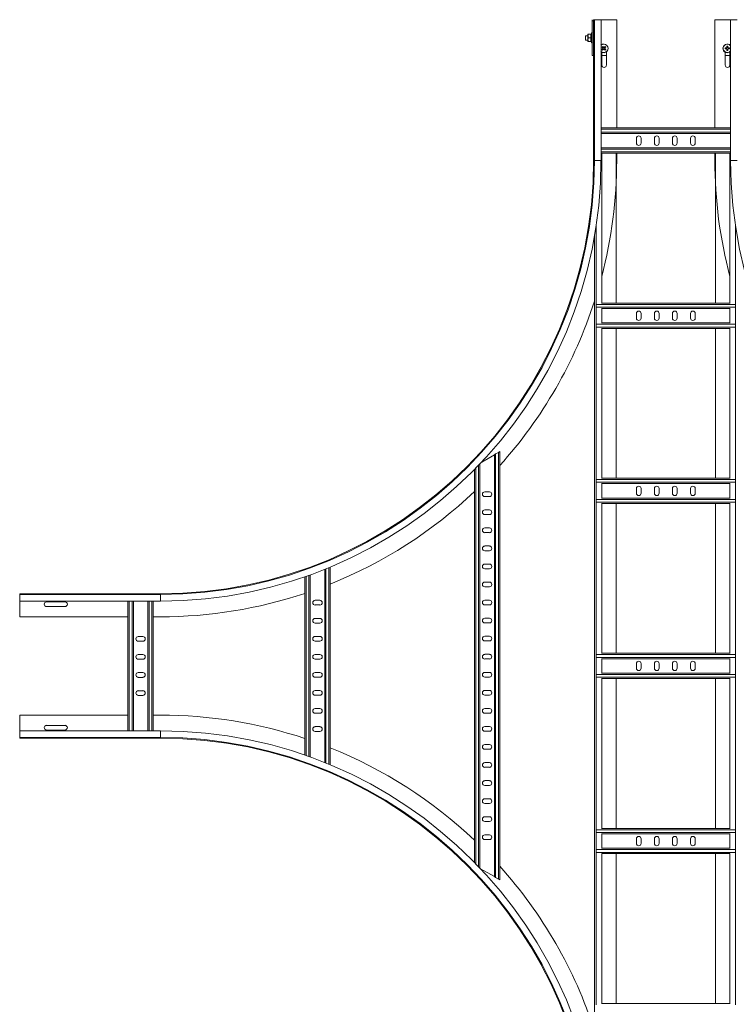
# Model space of a CAD drawing. Header units: millimetres. Extents: x 16 to 6312, y -8659 to -420.
# Tile 36 of 73: x 3922 to 4915, y -7632 to -6269. Entities that reach past the tile are written whole.
import ezdxf

# ---------------------------------------------------------------- set-up
doc = ezdxf.new("R2010")
doc.units = ezdxf.units.MM

msp = doc.modelspace()

# ---------------------------------------------------------------- linework, layer by layer
at = {"color": 7, "linetype": 'Continuous', "lineweight": 15}
for p, q in [((4715.2, -6270.4), (4715.2, -6268.7)), ((4716.7, -6270.4), (4715.2, -6270.4)), ((4715.2, -6270.4), (4715.2, -6318.4)), ((4716.7, -6268.7), (4716.7, -6270.4)), ((4716.7, -6318.4), (4716.7, -6270.4)), ((4717, -6463.7), (4717, -6268.7)), ((4718.2, -6268.7), (4717, -6268.7)), ((4718.2, -6268.7), (4718.2, -6463.7)), ((4727.3, -6268.7), (4718.2, -6268.7)), ((4727.3, -6463.7), (4727.3, -6268.7)), ((4749, -6268.7), (4727.3, -6268.7)), ((4749, -6418.7), (4749, -6268.7)), ((4885, -6418.7), (4885, -6268.7)), ((4885, -6268.7), (4906.8, -6268.7)), ((4906.8, -6268.7), (4906.8, -6463.7)), ((4906.8, -6268.7), (4915.9, -6268.7)), ((4709.2, -6290.9), (4705.9, -6290.9)), ((4705.9, -6290.9), (4705.9, -6296.9)), ((4705.9, -6296.9), (4709.2, -6296.9)), ((4709.2, -6288.9), (4709.2, -6291.4)), ((4709.2, -6291.4), (4709.2, -6296.4)), ((4709.2, -6298.9), (4709.2, -6296.4)), ((4713.5, -6288.9), (4709.8, -6288.9)), ((4713.5, -6293.9), (4709.8, -6293.9)), ((4713.5, -6298.9), (4709.8, -6298.9)), ((4714.1, -6287.1), (4713.6, -6288.6)), ((4713.6, -6288.6), (4713.6, -6288.6)), ((4713.6, -6299.1), (4714.1, -6300.6)), ((4713.6, -6299.1), (4713.6, -6299.1)), ((4717, -6290.9), (4716.7, -6290.9)), ((4716.7, -6296.9), (4717, -6296.9)), ((4728.5, -6306.7), (4729.8, -6307.9)), ((4729.8, -6308.8), (4728.5, -6310)), ((4729.5, -6311), (4730.8, -6309.8)), ((4730.8, -6306.9), (4729.6, -6305.7)), ((4730.6, -6306.7), (4729.6, -6307.7)), ((4729.6, -6309), (4730.6, -6310)), ((4730, -6308.1), (4730, -6308.1)), ((4730.8, -6309.8), (4730.8, -6309.8)), ((4731, -6309.6), (4731, -6309.6)), ((4732.9, -6305.7), (4731.7, -6306.9)), ((4731.7, -6309.8), (4732.9, -6311.1)), ((4732.9, -6307.7), (4731.9, -6306.7)), ((4731.9, -6310), (4732.9, -6309)), ((4732.5, -6308.1), (4732.5, -6308.1)), ((4732.7, -6307.9), (4733.9, -6306.7)), ((4733.9, -6310.1), (4732.7, -6308.8)), ((4734.8, -6331.5), (4734.8, -6313.2)), ((4900.9, -6307.7), (4899.1, -6307.7)), ((4899.1, -6309.1), (4900.9, -6309.1)), ((4900.6, -6307.7), (4900.6, -6309.1)), ((4901.2, -6307.7), (4901.1, -6307.7)), ((4901.5, -6305.3), (4901.5, -6307)), ((4902.9, -6306.7), (4901.5, -6306.7)), ((4901.5, -6309.7), (4901.5, -6311.5)), ((4901.5, -6310), (4902.9, -6310)), ((4902.9, -6307), (4902.9, -6305.3)), ((4902.9, -6311.5), (4902.9, -6309.7)), ((4903.3, -6307.7), (4903.3, -6307.7)), ((4903.3, -6309.1), (4903.3, -6309.1)), ((4905.3, -6307.7), (4903.6, -6307.7)), ((4903.6, -6309.1), (4905.3, -6309.1)), ((4903.9, -6309.1), (4903.9, -6307.7)), ((4905.8, -6331.5), (4905.8, -6313.2)), ((4715.2, -6318.4), (4716.7, -6318.4)), ((4717, -6318.4), (4716.7, -6318.4)), ((4728.3, -6313.6), (4728.3, -6331.5)), ((4734.8, -6318.4), (4728.3, -6318.4)), ((4899.3, -6313.6), (4899.3, -6331.5)), ((4899.3, -6318.4), (4905.8, -6318.4)), ((4906.8, -6418.7), (4727.3, -6418.7)), ((4906.8, -6426.2), (4727.3, -6426.2)), ((4776.3, -6433), (4776.3, -6439.5)), ((4782.8, -6439.5), (4782.8, -6433)), ((4801.3, -6433), (4801.3, -6439.5)), ((4807.8, -6439.5), (4807.8, -6433)), ((4826.3, -6433), (4826.3, -6439.5)), ((4832.8, -6439.5), (4832.8, -6433)), ((4851.3, -6433), (4851.3, -6439.5)), ((4857.8, -6439.5), (4857.8, -6433)), ((4906.8, -6446.2), (4727.3, -6446.2)), ((4727.3, -6453.7), (4728.2, -6453.7)), ((4905.8, -6453.7), (4728.2, -6453.7)), ((4728.2, -6453.7), (4728.2, -6661.6)), ((4748.2, -6453.7), (4748.2, -6661.2)), ((4749, -6463.7), (4749, -6453.7)), ((4885, -6463.7), (4885, -6453.7)), ((4885.8, -6661.2), (4885.8, -6453.7)), ((4905.8, -6661.6), (4905.8, -6453.7)), ((4906.8, -6453.7), (4905.8, -6453.7)), ((4718.2, -6568.3), (4718.2, -7759.2)), ((4720.5, -6663), (4720.5, -6661.6)), ((4913.5, -6663), (4720.5, -6663)), ((4720.5, -6666.9), (4720.5, -6663)), ((4913.5, -6666.9), (4720.5, -6666.9)), ((4720.5, -6668.3), (4720.5, -6666.9)), ((4905.8, -6661.2), (4728.2, -6661.2)), ((4913.5, -6663), (4913.5, -6661.6)), ((4913.5, -6666.9), (4913.5, -6663)), ((4913.5, -6668.3), (4913.5, -6666.9)), ((4728.2, -6668.3), (4728.2, -6689.1)), ((4905.8, -6668.7), (4728.2, -6668.7)), ((4776.3, -6675.5), (4776.3, -6682)), ((4782.8, -6682), (4782.8, -6675.5)), ((4801.3, -6675.5), (4801.3, -6682)), ((4807.8, -6682), (4807.8, -6675.5)), ((4826.3, -6675.5), (4826.3, -6682)), ((4832.8, -6682), (4832.8, -6675.5)), ((4851.3, -6675.5), (4851.3, -6682)), ((4857.8, -6682), (4857.8, -6675.5)), ((4905.8, -6689.1), (4905.8, -6668.3)), ((4720.5, -6690.5), (4720.5, -6689.1)), ((4913.5, -6690.5), (4720.5, -6690.5)), ((4720.5, -6694.4), (4720.5, -6690.5)), ((4913.5, -6694.4), (4720.5, -6694.4)), ((4720.5, -6695.8), (4720.5, -6694.4)), ((4905.8, -6688.7), (4728.2, -6688.7)), ((4913.5, -6690.5), (4913.5, -6689.1)), ((4913.5, -6694.4), (4913.5, -6690.5)), ((4913.5, -6695.8), (4913.5, -6694.4)), ((4728.2, -6695.8), (4728.2, -6904.1)), ((4905.8, -6696.2), (4728.2, -6696.2)), ((4748.2, -6696.2), (4748.2, -6903.7)), ((4885.8, -6903.7), (4885.8, -6696.2)), ((4905.8, -6904.1), (4905.8, -6695.8)), ((4579.5, -6871.2), (4562, -6881.3)), ((4579.5, -6871.2), (4581.3, -6870.1)), ((4579.5, -6871.2), (4579.5, -7455.5)), ((4581.3, -6870.1), (4585.2, -6867.9)), ((4581.3, -6870.1), (4581.3, -7456.6)), ((4585.2, -6867.9), (4587, -6866.9)), ((4585.2, -6867.9), (4585.2, -7458.8)), ((4587, -6866.9), (4587, -7459.9)), ((4559.5, -6883.9), (4559.5, -7443.5)), ((4552, -6891.7), (4552, -7435.8)), ((4720.5, -6905.5), (4720.5, -6904.1)), ((4913.5, -6905.5), (4720.5, -6905.5)), ((4720.5, -6909.4), (4720.5, -6905.5)), ((4913.5, -6909.4), (4720.5, -6909.4)), ((4720.5, -6910.8), (4720.5, -6909.4)), ((4905.8, -6903.7), (4728.2, -6903.7)), ((4728.2, -6910.8), (4728.2, -6931.6)), ((4905.8, -6911.2), (4728.2, -6911.2)), ((4905.8, -6931.6), (4905.8, -6910.8)), ((4913.5, -6905.5), (4913.5, -6904.1)), ((4913.5, -6909.4), (4913.5, -6905.5)), ((4913.5, -6910.8), (4913.5, -6909.4)), ((4572.8, -6922.6), (4566.3, -6922.6)), ((4776.3, -6918), (4776.3, -6924.5)), ((4782.8, -6924.5), (4782.8, -6918)), ((4801.3, -6918), (4801.3, -6924.5)), ((4807.8, -6924.5), (4807.8, -6918)), ((4826.3, -6918), (4826.3, -6924.5)), ((4832.8, -6924.5), (4832.8, -6918)), ((4851.3, -6918), (4851.3, -6924.5)), ((4857.8, -6924.5), (4857.8, -6918)), ((4566.3, -6929.1), (4572.8, -6929.1)), ((4720.5, -6933), (4720.5, -6931.6)), ((4913.5, -6933), (4720.5, -6933)), ((4720.5, -6936.9), (4720.5, -6933)), ((4913.5, -6936.9), (4720.5, -6936.9)), ((4720.5, -6938.3), (4720.5, -6936.9)), ((4905.8, -6931.2), (4728.2, -6931.2)), ((4728.2, -6938.3), (4728.2, -7146.6)), ((4905.8, -6938.7), (4728.2, -6938.7)), ((4748.2, -6938.7), (4748.2, -7146.2)), ((4885.8, -7146.2), (4885.8, -6938.7)), ((4905.8, -7146.6), (4905.8, -6938.3)), ((4913.5, -6933), (4913.5, -6931.6)), ((4913.5, -6936.9), (4913.5, -6933)), ((4913.5, -6938.3), (4913.5, -6936.9)), ((4572.8, -6947.6), (4566.3, -6947.6)), ((4566.3, -6954.1), (4572.8, -6954.1)), ((4572.8, -6972.6), (4566.3, -6972.6)), ((4566.3, -6979.1), (4572.8, -6979.1)), ((4572.8, -6997.6), (4566.3, -6997.6)), ((4566.3, -7004.1), (4572.8, -7004.1)), ((4344.5, -7029.9), (4344.5, -7297.5)), ((4352, -7026.9), (4352, -7300.6)), ((4572.8, -7022.6), (4566.3, -7022.6)), ((4566.3, -7029.1), (4572.8, -7029.1)), ((4317, -7040.2), (4317, -7287.2)), ((4324.5, -7037.6), (4324.5, -7289.9)), ((4572.8, -7047.6), (4566.3, -7047.6)), ((4566.3, -7054.1), (4572.8, -7054.1)), ((4117, -7063.7), (3922, -7063.7)), ((3922, -7064.8), (3922, -7063.7)), ((4117, -7064.8), (3922, -7064.8)), ((3922, -7073.9), (3922, -7064.8)), ((3922, -7073.9), (4117, -7073.9)), ((3922, -7095.7), (3922, -7073.9)), ((3984.8, -7075), (3959.3, -7075)), ((4072, -7253.5), (4072, -7073.9)), ((4079.5, -7253.5), (4079.5, -7073.9)), ((4099.5, -7253.5), (4099.5, -7073.9)), ((4107, -7253.5), (4107, -7073.9)), ((4337.8, -7072.8), (4331.3, -7072.8)), ((4572.8, -7072.6), (4566.3, -7072.6)), ((3959.3, -7081.5), (3984.8, -7081.5)), ((4331.3, -7079.3), (4337.8, -7079.3)), ((4566.3, -7079.1), (4572.8, -7079.1)), ((4072, -7095.7), (3922, -7095.7)), ((4117, -7095.7), (4107, -7095.7)), ((4337.8, -7097.8), (4331.3, -7097.8)), ((4331.3, -7104.3), (4337.8, -7104.3)), ((4572.8, -7097.6), (4566.3, -7097.6)), ((4566.3, -7104.1), (4572.8, -7104.1)), ((4092.8, -7123), (4086.3, -7123)), ((4086.3, -7129.5), (4092.8, -7129.5)), ((4337.8, -7122.8), (4331.3, -7122.8)), ((4331.3, -7129.3), (4337.8, -7129.3)), ((4572.8, -7122.6), (4566.3, -7122.6)), ((4566.3, -7129.1), (4572.8, -7129.1)), ((4092.8, -7148), (4086.3, -7148)), ((4086.3, -7154.5), (4092.8, -7154.5)), ((4337.8, -7147.8), (4331.3, -7147.8)), ((4331.3, -7154.3), (4337.8, -7154.3)), ((4572.8, -7147.6), (4566.3, -7147.6)), ((4566.3, -7154.1), (4572.8, -7154.1)), ((4720.5, -7148), (4720.5, -7146.6)), ((4913.5, -7148), (4720.5, -7148)), ((4720.5, -7151.9), (4720.5, -7148)), ((4913.5, -7151.9), (4720.5, -7151.9)), ((4720.5, -7153.3), (4720.5, -7151.9)), ((4905.8, -7146.2), (4728.2, -7146.2)), ((4728.2, -7153.3), (4728.2, -7174.1)), ((4905.8, -7153.7), (4728.2, -7153.7)), ((4905.8, -7174.1), (4905.8, -7153.3)), ((4913.5, -7148), (4913.5, -7146.6)), ((4913.5, -7151.9), (4913.5, -7148)), ((4913.5, -7153.3), (4913.5, -7151.9)), ((4776.3, -7160.5), (4776.3, -7167)), ((4782.8, -7167), (4782.8, -7160.5)), ((4801.3, -7160.5), (4801.3, -7167)), ((4807.8, -7167), (4807.8, -7160.5)), ((4826.3, -7160.5), (4826.3, -7167)), ((4832.8, -7167), (4832.8, -7160.5)), ((4851.3, -7160.5), (4851.3, -7167)), ((4857.8, -7167), (4857.8, -7160.5)), ((4092.8, -7173), (4086.3, -7173)), ((4086.3, -7179.5), (4092.8, -7179.5)), ((4337.8, -7172.8), (4331.3, -7172.8)), ((4331.3, -7179.3), (4337.8, -7179.3)), ((4572.8, -7172.6), (4566.3, -7172.6)), ((4566.3, -7179.1), (4572.8, -7179.1)), ((4720.5, -7175.5), (4720.5, -7174.1)), ((4913.5, -7175.5), (4720.5, -7175.5)), ((4720.5, -7179.4), (4720.5, -7175.5)), ((4913.5, -7179.4), (4720.5, -7179.4)), ((4720.5, -7180.8), (4720.5, -7179.4)), ((4905.8, -7173.7), (4728.2, -7173.7)), ((4728.2, -7180.8), (4728.2, -7389.1)), ((4905.8, -7181.2), (4728.2, -7181.2)), ((4748.2, -7181.2), (4748.2, -7388.7)), ((4885.8, -7388.7), (4885.8, -7181.2)), ((4905.8, -7389.1), (4905.8, -7180.8)), ((4913.5, -7175.5), (4913.5, -7174.1)), ((4913.5, -7179.4), (4913.5, -7175.5)), ((4913.5, -7180.8), (4913.5, -7179.4)), ((4092.8, -7198), (4086.3, -7198)), ((4337.8, -7197.8), (4331.3, -7197.8)), ((4572.8, -7197.6), (4566.3, -7197.6)), ((4086.3, -7204.5), (4092.8, -7204.5)), ((4331.3, -7204.3), (4337.8, -7204.3)), ((4566.3, -7204.1), (4572.8, -7204.1)), ((4337.8, -7222.8), (4331.3, -7222.8)), ((4572.8, -7222.6), (4566.3, -7222.6)), ((4072, -7231.7), (3922, -7231.7)), ((3922, -7231.7), (3922, -7253.5)), ((4117, -7231.7), (4107, -7231.7)), ((4331.3, -7229.3), (4337.8, -7229.3)), ((4566.3, -7229.1), (4572.8, -7229.1)), ((4117, -7253.5), (3922, -7253.5)), ((3922, -7253.5), (3922, -7262.6)), ((3984.8, -7246), (3959.3, -7246)), ((3959.3, -7252.5), (3984.8, -7252.5)), ((4337.8, -7247.8), (4331.3, -7247.8)), ((4331.3, -7254.3), (4337.8, -7254.3)), ((4572.8, -7247.6), (4566.3, -7247.6)), ((4566.3, -7254.1), (4572.8, -7254.1)), ((3922, -7262.6), (4117, -7262.6)), ((3922, -7262.6), (3922, -7263.7)), ((4117, -7263.7), (3922, -7263.7)), ((4572.8, -7272.6), (4566.3, -7272.6)), ((4566.3, -7279.1), (4572.8, -7279.1)), ((4572.8, -7297.6), (4566.3, -7297.6)), ((4566.3, -7304.1), (4572.8, -7304.1)), ((4572.8, -7322.6), (4566.3, -7322.6)), ((4566.3, -7329.1), (4572.8, -7329.1)), ((4572.8, -7347.6), (4566.3, -7347.6)), ((4566.3, -7354.1), (4572.8, -7354.1)), ((4572.8, -7372.6), (4566.3, -7372.6)), ((4566.3, -7379.1), (4572.8, -7379.1)), ((4720.5, -7390.5), (4720.5, -7389.1)), ((4913.5, -7390.5), (4720.5, -7390.5)), ((4720.5, -7394.4), (4720.5, -7390.5)), ((4905.8, -7388.7), (4728.2, -7388.7)), ((4913.5, -7390.5), (4913.5, -7389.1)), ((4913.5, -7394.4), (4913.5, -7390.5)), ((4572.8, -7397.6), (4566.3, -7397.6)), ((4566.3, -7404.1), (4572.8, -7404.1)), ((4913.5, -7394.4), (4720.5, -7394.4)), ((4720.5, -7395.8), (4720.5, -7394.4)), ((4728.2, -7395.8), (4728.2, -7416.6)), ((4905.8, -7396.2), (4728.2, -7396.2)), ((4776.3, -7403), (4776.3, -7409.5)), ((4782.8, -7409.5), (4782.8, -7403)), ((4801.3, -7403), (4801.3, -7409.5)), ((4807.8, -7409.5), (4807.8, -7403)), ((4826.3, -7403), (4826.3, -7409.5)), ((4832.8, -7409.5), (4832.8, -7403)), ((4851.3, -7403), (4851.3, -7409.5)), ((4857.8, -7409.5), (4857.8, -7403)), ((4905.8, -7416.6), (4905.8, -7395.8)), ((4913.5, -7395.8), (4913.5, -7394.4)), ((4720.5, -7418), (4720.5, -7416.6)), ((4913.5, -7418), (4720.5, -7418)), ((4720.5, -7421.9), (4720.5, -7418)), ((4905.8, -7416.2), (4728.2, -7416.2)), ((4913.5, -7418), (4913.5, -7416.6)), ((4913.5, -7421.9), (4913.5, -7418)), ((4913.5, -7421.9), (4720.5, -7421.9)), ((4720.5, -7423.3), (4720.5, -7421.9)), ((4728.2, -7423.3), (4728.2, -7631.6)), ((4905.8, -7423.7), (4728.2, -7423.7)), ((4748.2, -7423.7), (4748.2, -7631.2)), ((4885.8, -7631.2), (4885.8, -7423.7)), ((4905.8, -7631.6), (4905.8, -7423.3)), ((4913.5, -7423.3), (4913.5, -7421.9)), ((4560.5, -7444.5), (4579.5, -7455.5)), ((4581.3, -7456.6), (4579.5, -7455.5)), ((4585.2, -7458.8), (4581.3, -7456.6)), ((4587, -7459.9), (4585.2, -7458.8)), ((4720.5, -7633), (4720.5, -7631.6)), ((4905.8, -7631.2), (4728.2, -7631.2)), ((4913.5, -7633), (4913.5, -7631.6))]:
    msp.add_line(p, q, dxfattribs=at)
at = {"color": 8, "linetype": 'Continuous', "lineweight": 15}
for p, q in [((4714.1, -6300.6), (4714.1, -6287.1)), ((4906.8, -6420.5), (4727.3, -6420.5)), ((4906.8, -6424.4), (4727.3, -6424.4)), ((4906.8, -6448), (4727.3, -6448)), ((4906.8, -6451.9), (4727.3, -6451.9)), ((4718.2, -6463.7), (4717, -6463.7)), ((4727.3, -6463.7), (4718.2, -6463.7)), ((4906.8, -6463.7), (4915.9, -6463.7)), ((4720.6, -6553.4), (4720.6, -6661.6)), ((4913.4, -6661.6), (4913.4, -6553.4)), ((4720.6, -6668.3), (4720.6, -6689.1)), ((4913.4, -6689.1), (4913.4, -6668.3)), ((4720.6, -6695.8), (4720.6, -6904.1)), ((4913.4, -6904.1), (4913.4, -6695.8)), ((4557.7, -6885.8), (4557.7, -7441.6)), ((4553.8, -6889.8), (4553.8, -7437.6)), ((4720.6, -6910.8), (4720.6, -6931.6)), ((4913.4, -6931.6), (4913.4, -6910.8)), ((4720.6, -6938.3), (4720.6, -7146.6)), ((4913.4, -7146.6), (4913.4, -6938.3)), ((4346.3, -7029.2), (4346.3, -7298.2)), ((4350.2, -7027.6), (4350.2, -7299.8)), ((4318.8, -7039.6), (4318.8, -7287.8)), ((4322.7, -7038.2), (4322.7, -7289.2)), ((4073.8, -7253.5), (4073.8, -7073.9)), ((4077.7, -7253.5), (4077.7, -7073.9)), ((4101.3, -7253.5), (4101.3, -7073.9)), ((4105.2, -7253.5), (4105.2, -7073.9)), ((4117, -7064.8), (4117, -7063.7)), ((4117, -7073.9), (4117, -7064.8)), ((4720.6, -7153.3), (4720.6, -7174.1)), ((4913.4, -7174.1), (4913.4, -7153.3)), ((4720.6, -7180.8), (4720.6, -7389.1)), ((4913.4, -7389.1), (4913.4, -7180.8)), ((4117, -7253.5), (4117, -7262.6)), ((4117, -7262.6), (4117, -7263.7)), ((4720.6, -7395.8), (4720.6, -7416.6)), ((4913.4, -7416.6), (4913.4, -7395.8)), ((4720.6, -7423.3), (4720.6, -7631.6)), ((4913.4, -7631.6), (4913.4, -7423.3))]:
    msp.add_line(p, q, dxfattribs=at)
at = {"color": 7, "linetype": 'Continuous', "lineweight": 15}
for centre, radius, start, end in [((4713.3, -6288.5), 0.36, 277.177, 341.0898), ((4713.3, -6299.2), 0.36, 19.1032, 82.8542), ((4714.7, -6287.3), 0.567, 0, 160), ((4714.7, -6300.4), 0.567, 200, 360), ((4731.2, -6308.4), 6, 228.5092, 131.4908), ((4744.7, -6321.9), 22.1, 133.0591, 136.734), ((4744.7, -6294.9), 22.1, 223.0591, 226.734), ((4731.2, -6308.4), 1.51, 162.8555, 196.9377), ((4731.2, -6308.4), 1.28, 168.5708, 191.2223), ((4731.2, -6308.4), 1.28, 101.2223, 168.5708), ((4731.2, -6308.4), 1.28, 191.2223, 258.5708), ((4731.2, -6308.4), 1.51, 72.8555, 106.9377), ((4731.2, -6308.4), 1.51, 252.8555, 286.9377), ((4731.2, -6308.4), 1.28, 78.5708, 101.2223), ((4731.2, -6308.4), 1.28, 258.5708, 281.2223), ((4731.2, -6308.4), 1.28, 11.2223, 78.5708), ((4731.2, -6308.4), 1.28, 281.2223, 348.5708), ((4731.2, -6308.4), 1.28, 348.5708, 11.2223), ((4731.2, -6308.4), 1.51, 342.8555, 16.9377), ((4717.7, -6321.8), 22.1, 43.0591, 46.734), ((4717.8, -6294.9), 22.1, 313.0591, 316.734), ((4902.2, -6308.4), 6, 40.3149, 270), ((4921.3, -6308.4), 22.1, 178.1626, 181.8374), ((4902.2, -6308.4), 1.51, 117.9589, 152.0411), ((4902.2, -6308.4), 1.28, 146.3257, 213.6743), ((4902.2, -6308.4), 1.51, 207.9589, 242.0411), ((4902.2, -6308.4), 1.28, 123.6743, 146.3257), ((4902.2, -6308.4), 1.28, 213.6743, 236.3257), ((4902.2, -6327.4), 22.1, 88.1626, 91.8374), ((4902.2, -6308.4), 1.28, 56.3257, 123.6743), ((4902.2, -6308.4), 1.28, 236.3257, 303.6743), ((4902.2, -6289.3), 22.1, 268.1626, 271.8374), ((4902.2, -6308.4), 6, 270, 319.6851), ((4902.2, -6308.4), 1.51, 27.9589, 62.0411), ((4902.2, -6308.4), 1.28, 33.6743, 56.3257), ((4902.2, -6308.4), 1.51, 297.9589, 332.0411), ((4902.2, -6308.4), 1.28, 303.6743, 326.3257), ((4902.2, -6308.4), 1.28, 326.3257, 33.6743), ((4883.2, -6308.4), 22.1, 358.1626, 1.8374), ((4731.5, -6331.5), 3.25, 180, 0), ((4902.5, -6331.5), 3.25, 180, 0), ((4779.5, -6433), 3.25, 0, 180), ((4804.5, -6433), 3.25, 0, 180), ((4829.5, -6433), 3.25, 360, 180), ((4854.5, -6433), 3.25, 0, 180), ((4779.5, -6439.5), 3.25, 180, 0), ((4804.5, -6439.5), 3.25, 180, 0), ((4829.5, -6439.5), 3.25, 180, 0), ((4854.5, -6439.5), 3.25, 180, 0), ((4117, -6463.7), 601.1, 270, 0), ((4117, -6463.7), 610.2, 270, 0), ((4117, -6463.7), 600, 270, 0), ((4117, -6463.7), 632, 345.2596, 0), ((5517, -6463.7), 632, 180, 194.7404), ((5517, -6463.7), 610.2, 180, 270), ((4117, -6463.7), 632, 318.0451, 342.0388), ((4779.5, -6675.5), 3.25, 0, 180), ((4804.5, -6675.5), 3.25, 0, 180), ((4829.5, -6675.5), 3.25, 360, 180), ((4854.5, -6675.5), 3.25, 0, 180), ((4779.5, -6682), 3.25, 180, 0), ((4804.5, -6682), 3.25, 180, 0), ((4829.5, -6682), 3.25, 180, 0), ((4854.5, -6682), 3.25, 180, 0), ((4117, -6463.7), 632, 291.8289, 313.495), ((4566.3, -6925.9), 3.25, 90, 270), ((4572.8, -6925.9), 3.25, 270, 90), ((4779.5, -6918), 3.25, 0, 180), ((4779.5, -6924.5), 3.25, 180, 0), ((4804.5, -6918), 3.25, 0, 180), ((4804.5, -6924.5), 3.25, 180, 0), ((4829.5, -6918), 3.25, 360, 180), ((4829.5, -6924.5), 3.25, 180, 0), ((4854.5, -6918), 3.25, 0, 180), ((4854.5, -6924.5), 3.25, 180, 0), ((4566.3, -6950.9), 3.25, 90, 270), ((4572.8, -6950.9), 3.25, 270, 90), ((4566.3, -6975.9), 3.25, 90, 270), ((4572.8, -6975.9), 3.25, 270, 90), ((4566.3, -7000.9), 3.25, 90, 270), ((4572.8, -7000.9), 3.25, 270, 90), ((4566.3, -7025.9), 3.25, 90, 270), ((4572.8, -7025.9), 3.25, 270, 90), ((4566.3, -7050.9), 3.25, 90, 270), ((4572.8, -7050.9), 3.25, 270, 90), ((4117, -6463.7), 632, 270, 288.4487), ((3959.3, -7078.2), 3.25, 90, 270), ((3984.8, -7078.2), 3.25, 270, 90), ((4331.3, -7076.1), 3.25, 90, 270), ((4337.8, -7076.1), 3.25, 270, 90), ((4566.3, -7075.9), 3.25, 90, 270), ((4572.8, -7075.9), 3.25, 270, 90), ((4331.3, -7101.1), 3.25, 90, 270), ((4337.8, -7101.1), 3.25, 270, 90), ((4566.3, -7100.9), 3.25, 90, 270), ((4572.8, -7100.9), 3.25, 270, 90), ((4086.3, -7126.2), 3.25, 90, 270), ((4092.8, -7126.2), 3.25, 270, 90), ((4331.3, -7126.1), 3.25, 90, 270), ((4337.8, -7126.1), 3.25, 270, 90), ((4566.3, -7125.9), 3.25, 90, 270), ((4572.8, -7125.9), 3.25, 270, 90), ((4086.3, -7151.2), 3.25, 90, 270), ((4092.8, -7151.2), 3.25, 270, 90), ((4331.3, -7151.1), 3.25, 90, 270), ((4337.8, -7151.1), 3.25, 270, 90), ((4566.3, -7150.9), 3.25, 90, 270), ((4572.8, -7150.9), 3.25, 270, 90), ((4779.5, -7160.5), 3.25, 0, 180), ((4804.5, -7160.5), 3.25, 0, 180), ((4829.5, -7160.5), 3.25, 360, 180), ((4854.5, -7160.5), 3.25, 0, 180), ((4779.5, -7167), 3.25, 180, 0), ((4804.5, -7167), 3.25, 180, 0), ((4829.5, -7167), 3.25, 180, 0), ((4854.5, -7167), 3.25, 180, 0), ((4086.3, -7176.2), 3.25, 90, 270), ((4092.8, -7176.2), 3.25, 270, 90), ((4331.3, -7176.1), 3.25, 90, 270), ((4337.8, -7176.1), 3.25, 270, 90), ((4566.3, -7175.9), 3.25, 90, 270), ((4572.8, -7175.9), 3.25, 270, 90), ((4086.3, -7201.2), 3.25, 90, 270), ((4092.8, -7201.2), 3.25, 270, 90), ((4331.3, -7201.1), 3.25, 90, 270), ((4337.8, -7201.1), 3.25, 270, 90), ((4566.3, -7200.9), 3.25, 90, 270), ((4572.8, -7200.9), 3.25, 270, 90), ((4331.3, -7226.1), 3.25, 90, 270), ((4337.8, -7226.1), 3.25, 270, 90), ((4566.3, -7225.9), 3.25, 90, 270), ((4572.8, -7225.9), 3.25, 270, 90), ((4117, -7863.7), 632, 71.5513, 90), ((3959.3, -7249.2), 3.25, 90, 270), ((3984.8, -7249.2), 3.25, 270, 90), ((4117, -7863.7), 610.2, 0, 90), ((4331.3, -7251.1), 3.25, 90, 270), ((4337.8, -7251.1), 3.25, 270, 90), ((4566.3, -7250.9), 3.25, 90, 270), ((4572.8, -7250.9), 3.25, 270, 90), ((5517, -7863.7), 610.2, 90, 180), ((4117, -7863.7), 601.1, 0, 90), ((4117, -7863.7), 600, 0, 90), ((4117, -7863.7), 632, 46.505, 68.1711), ((4566.3, -7275.9), 3.25, 90, 270), ((4572.8, -7275.9), 3.25, 270, 90), ((4566.3, -7300.9), 3.25, 90, 270), ((4572.8, -7300.9), 3.25, 270, 90), ((4566.3, -7325.9), 3.25, 90, 270), ((4572.8, -7325.9), 3.25, 270, 90), ((4566.3, -7350.9), 3.25, 90, 270), ((4572.8, -7350.9), 3.25, 270, 90), ((4566.3, -7375.9), 3.25, 90, 270), ((4572.8, -7375.9), 3.25, 270, 90), ((4566.3, -7400.9), 3.25, 90, 270), ((4572.8, -7400.9), 3.25, 270, 90), ((4779.5, -7403), 3.25, 0, 180), ((4804.5, -7403), 3.25, 0, 180), ((4829.5, -7403), 3.25, 360, 180), ((4854.5, -7403), 3.25, 0, 180), ((4779.5, -7409.5), 3.25, 180, 0), ((4804.5, -7409.5), 3.25, 180, 0), ((4829.5, -7409.5), 3.25, 180, 0), ((4854.5, -7409.5), 3.25, 180, 0), ((4117, -7863.7), 632, 17.9612, 41.9549)]:
    msp.add_arc(centre, radius, start, end, dxfattribs=at)
at = {"color": 8, "linetype": 'Continuous', "lineweight": 15}
for centre, start, end in [((4731.2, -6308.4), 226.472, 133.528), ((4902.2, -6308.4), 37.5648, 270), ((4902.2, -6308.4), 270, 322.4352)]:
    msp.add_arc(centre, 5.77, start, end, dxfattribs=at)
at = {"color": 7, "linetype": 'Continuous', "lineweight": 15}
for points, knots in [([(4709.8, -6288.9), (4709.8, -6289), (4709.6, -6289.4), (4709.4, -6289.9), (4709.3, -6290.5), (4709.2, -6290.9), (4709.2, -6291.2), (4709.2, -6291.3), (4709.2, -6291.4)], [0, 0, 0, 0, 0.220956, 0.442828, 0.66864, 0.896415, 0.948193, 1, 1, 1, 1]), ([(4709.2, -6288.9), (4709.2, -6288.9), (4709.3, -6288.9), (4709.5, -6288.9), (4709.8, -6288.9), (4709.8, -6288.9)], [0, 0, 0, 0, 0.148486, 0.965571, 1, 1, 1, 1]), ([(4709.2, -6291.4), (4709.3, -6291.7), (4709.3, -6292.4), (4709.5, -6293.1), (4709.7, -6293.6), (4709.8, -6293.8), (4709.8, -6293.9)], [0, 0, 0, 0, 0.395463, 0.801961, 0.900945, 1, 1, 1, 1]), ([(4709.8, -6293.9), (4709.8, -6294), (4709.6, -6294.4), (4709.4, -6294.9), (4709.3, -6295.5), (4709.2, -6295.9), (4709.2, -6296.2), (4709.2, -6296.3), (4709.2, -6296.4)], [0, 0, 0, 0, 0.220956, 0.442828, 0.66864, 0.896415, 0.948193, 1, 1, 1, 1]), ([(4709.2, -6296.4), (4709.2, -6296.5), (4709.2, -6296.9), (4709.3, -6297.4), (4709.5, -6297.9), (4709.6, -6298.3), (4709.7, -6298.6), (4709.8, -6298.8), (4709.8, -6298.9)], [0, 0, 0, 0, 0.197022, 0.395591, 0.598294, 0.802087, 0.901008, 1, 1, 1, 1]), ([(4709.2, -6298.9), (4709.2, -6298.9), (4709.2, -6298.9), (4709.4, -6298.9), (4709.7, -6298.9), (4709.8, -6298.9), (4709.8, -6298.9)], [0, 0, 0, 0, 0.1481542, 0.5520001, 0.9656481, 1, 1, 1, 1]), ([(4713.5, -6293.9), (4713.4, -6293.5), (4713.3, -6292.6), (4713.2, -6291.4), (4713.3, -6290.1), (4713.4, -6289.3), (4713.5, -6288.9)], [0, 0, 0, 0, 0.245251, 0.49213, 0.745021, 1, 1, 1, 1]), ([(4713.5, -6298.9), (4713.4, -6298.5), (4713.3, -6297.6), (4713.2, -6296.4), (4713.3, -6295.1), (4713.4, -6294.3), (4713.5, -6293.9)], [0, 0, 0, 0, 0.245251, 0.49213, 0.745021, 1, 1, 1, 1]), ([(4713.9, -6288.6), (4713.9, -6288.6), (4713.9, -6288.6), (4713.8, -6288.7), (4713.7, -6288.8), (4713.6, -6288.9), (4713.6, -6288.9), (4713.5, -6288.9)], [0, 0, 0, 0, 0.007914, 0.267535, 0.528603, 0.763816, 1, 1, 1, 1]), ([(4713.9, -6293.9), (4713.9, -6293.9), (4713.9, -6293.9), (4713.8, -6293.9), (4713.7, -6293.9), (4713.6, -6293.9), (4713.6, -6293.9), (4713.5, -6293.9)], [0, 0, 0, 0, 0.007914, 0.267535, 0.528603, 0.763816, 1, 1, 1, 1]), ([(4713.5, -6298.9), (4713.6, -6298.9), (4713.6, -6298.9), (4713.7, -6298.9), (4713.8, -6299), (4713.9, -6299.1), (4713.9, -6299.1), (4713.9, -6299.1)], [0, 0, 0, 0, 0.236184, 0.471397, 0.732465, 0.992086, 1, 1, 1, 1]), ([(4713.9, -6288.6), (4713.9, -6288.7), (4713.8, -6288.9), (4713.7, -6289.5), (4713.6, -6290.5), (4713.6, -6291.7), (4713.7, -6292.8), (4713.8, -6293.5), (4713.9, -6293.9)], [0, 0, 0, 0, 0.058987, 0.117991, 0.354136, 0.592328, 0.795596, 1, 1, 1, 1]), ([(4713.9, -6293.9), (4713.8, -6294.1), (4713.7, -6294.7), (4713.6, -6295.7), (4713.6, -6297.3), (4713.8, -6298.4), (4713.9, -6299.1)], [0, 0, 0, 0, 0.118019, 0.354226, 0.592482, 1, 1, 1, 1]), ([(4730, -6308.6), (4730, -6308.6), (4729.9, -6308.7), (4729.8, -6308.7), (4729.8, -6308.8), (4729.8, -6308.8)], [0, 0, 0, 0, 0.0582091, 0.8872294, 1, 1, 1, 1]), ([(4731.7, -6306.9), (4731.7, -6306.9), (4731.6, -6307), (4731.5, -6307), (4731.5, -6307.1), (4731.5, -6307.1)], [0, 0, 0, 0, 0.112771, 0.941791, 1, 1, 1, 1]), ([(4731.5, -6309.6), (4731.5, -6309.6), (4731.5, -6309.7), (4731.6, -6309.7), (4731.7, -6309.8), (4731.7, -6309.8)], [0, 0, 0, 0, 0.058209, 0.887229, 1, 1, 1, 1]), ([(4732.7, -6308.8), (4732.7, -6308.8), (4732.6, -6308.7), (4732.5, -6308.7), (4732.5, -6308.6), (4732.5, -6308.6)], [0, 0, 0, 0, 0.112771, 0.941791, 1, 1, 1, 1]), ([(4900.9, -6309.1), (4900.9, -6309.1), (4901, -6309.1), (4901.1, -6309.1), (4901.2, -6309.1), (4901.2, -6309.1)], [0, 0, 0, 0, 0.112771, 0.941791, 1, 1, 1, 1]), ([(4901.5, -6307), (4901.5, -6307), (4901.5, -6307.1), (4901.5, -6307.2), (4901.5, -6307.3), (4901.5, -6307.3)], [0, 0, 0, 0, 0.112771, 0.941791, 1, 1, 1, 1]), ([(4902.9, -6307.3), (4902.9, -6307.3), (4902.9, -6307.2), (4902.9, -6307.1), (4902.9, -6307), (4902.9, -6307)], [0, 0, 0, 0, 0.058209, 0.887229, 1, 1, 1, 1]), ([(4902.9, -6309.7), (4902.9, -6309.7), (4902.9, -6309.6), (4902.9, -6309.5), (4902.9, -6309.4), (4902.9, -6309.4)], [0, 0, 0, 0, 0.112771, 0.941791, 1, 1, 1, 1])]:
    msp.add_open_spline(points, degree=3, knots=knots, dxfattribs=at)
at = {"color": 8, "linetype": 'Continuous', "lineweight": 15}
for points, knots in [([(4713.6, -6288.6), (4713.6, -6288.6), (4713.6, -6288.6), (4713.7, -6288.6), (4713.8, -6288.6), (4713.9, -6288.6)], [0, 0, 0, 0, 0.119603, 0.558575, 1, 1, 1, 1]), ([(4713.9, -6299.1), (4713.8, -6299.1), (4713.7, -6299.1), (4713.6, -6299.1), (4713.6, -6299.1), (4713.6, -6299.1)], [0, 0, 0, 0, 0.235976, 0.708268, 1, 1, 1, 1])]:
    msp.add_open_spline(points, degree=3, knots=knots, dxfattribs=at)

doc.saveas('drawing.dxf')
